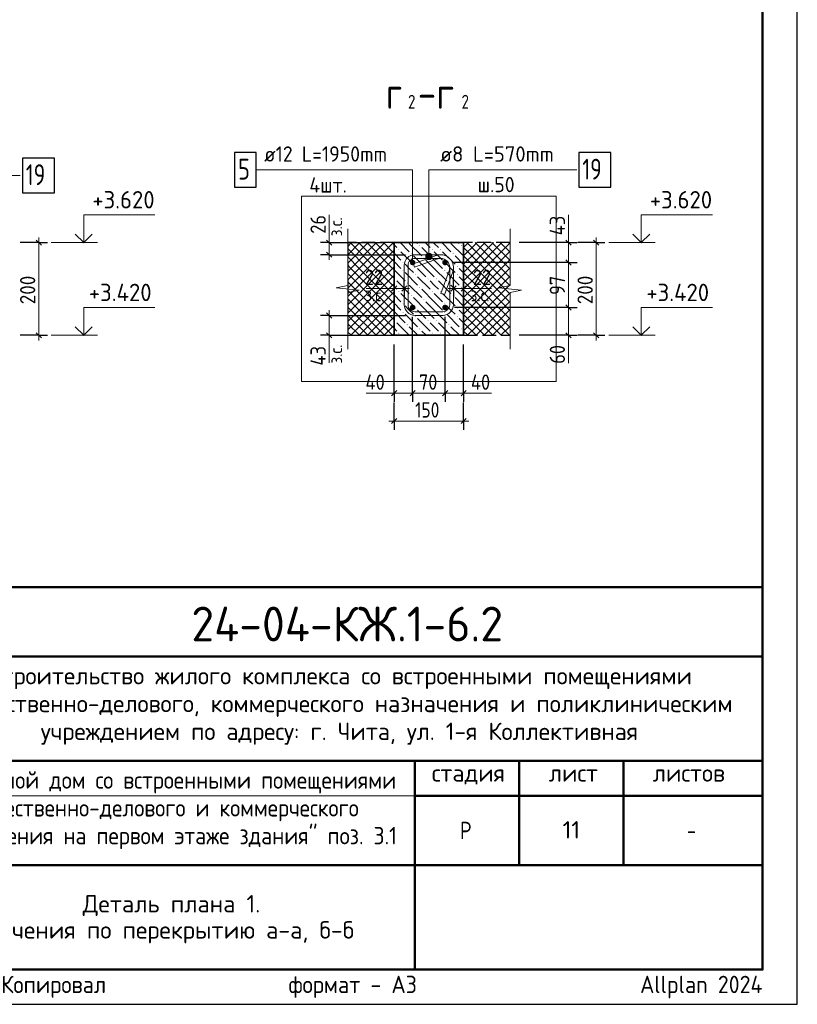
# Model space of a CAD drawing. Header units: millimetres. Extents: x 0 to 42000, y 0 to 29700.
# Tile 53 of 64: x 30816 to 42000, y 0 to 14160. Entities that reach past the tile are written whole.
import ezdxf

# ---------------------------------------------------------------- set-up
doc = ezdxf.new("R2010")
doc.units = ezdxf.units.MM
doc.linetypes.add('______2', pattern=[270, 200, -70])
for name, color, linetype, lineweight in [('Standard', 7, 'Continuous', 25), ('ЖБ Перекрытие верхний уровень', 7, 'Continuous', 18), ('Надписи', 7, 'Continuous', 25), ('Размерная линия_ общее', 7, 'Continuous', 13), ('Ребро вкладыша арматура S1', 7, 'Continuous', 25), ('Ребро вкладыша арматура поперечная AW', 52, 'Continuous', 25)]:
    doc.layers.add(name, color=color, linetype=linetype, lineweight=lineweight)
doc.layers.add('Утеплитель перекрытие', color=7, linetype='Continuous', true_color=0xa0a0a0)
doc.styles.add('ISOCPEUR', font='txt')

msp = doc.modelspace()

# ---------------------------------------------------------------- hatches: boundary and pattern name
at = {"layer": 'Standard', "linetype": 'Continuous', "lineweight": 13, "transparency": 33554687}
for points in [[(36656, 10755), (36746, 10755), (36740, 10777)], [(36656, 10755), (36740, 10777), (36662, 10777)], [(36662, 10777), (36740, 10777), (36724, 10793)], [(36662, 10777), (36724, 10793), (36679, 10793)], [(36679, 10793), (36724, 10793), (36701, 10800)], [(36662, 10732), (36746, 10755), (36656, 10755)], [(36662, 10732), (36740, 10732), (36746, 10755)], [(36679, 10716), (36740, 10732), (36662, 10732)], [(36679, 10716), (36724, 10716), (36740, 10732)], [(36724, 10716), (36679, 10716), (36701, 10710)]]:
    msp.add_hatch(color=7, dxfattribs=at).paths.add_polyline_path(points)
at = {"layer": 'ЖБ Перекрытие верхний уровень', "linetype": 'Continuous', "lineweight": 18, "transparency": 33554687}
for points in [[(36563, 10913), (36569, 10920), (36576, 10913), (36569, 10907)], [(37163, 10913), (37169, 10920), (37176, 10913), (37169, 10907)], [(36263, 10853), (36269, 10860), (36276, 10853), (36269, 10847)], [(36443, 10793), (36449, 10800), (36456, 10793), (36449, 10787)], [(36743, 10853), (36749, 10860), (36756, 10853), (36749, 10847)], [(36863, 10853), (36869, 10860), (36876, 10853), (36869, 10847)], [(37043, 10793), (37049, 10800), (37056, 10793), (37049, 10787)], [(36323, 10673), (36329, 10680), (36336, 10673), (36329, 10667)], [(36623, 10733), (36629, 10740), (36636, 10733), (36629, 10727)], [(36923, 10673), (36929, 10680), (36936, 10673), (36929, 10667)], [(36323, 10553), (36329, 10560), (36336, 10553), (36329, 10547)], [(36503, 10613), (36509, 10620), (36516, 10613), (36509, 10607)], [(36503, 10493), (36509, 10500), (36516, 10493), (36509, 10487)], [(36923, 10553), (36929, 10560), (36936, 10553), (36929, 10547)], [(37103, 10613), (37109, 10620), (37116, 10613), (37109, 10607)], [(37103, 10493), (37109, 10500), (37116, 10493), (37109, 10487)], [(36203, 10433), (36209, 10440), (36216, 10433), (36209, 10427)], [(36383, 10373), (36389, 10380), (36396, 10373), (36389, 10367)], [(36683, 10433), (36689, 10440), (36696, 10433), (36689, 10427)], [(36803, 10433), (36809, 10440), (36816, 10433), (36809, 10427)], [(36983, 10373), (36989, 10380), (36996, 10373), (36989, 10367)], [(36263, 10253), (36269, 10260), (36276, 10253), (36269, 10247)], [(36443, 10193), (36449, 10200), (36456, 10193), (36449, 10187)], [(36563, 10313), (36569, 10320), (36576, 10313), (36569, 10307)], [(36743, 10253), (36749, 10260), (36756, 10253), (36749, 10247)], [(36863, 10253), (36869, 10260), (36876, 10253), (36869, 10247)], [(37043, 10193), (37049, 10200), (37056, 10193), (37049, 10187)], [(37163, 10313), (37169, 10320), (37176, 10313), (37169, 10307)], [(36323, 10073), (36329, 10080), (36336, 10073), (36329, 10067)], [(36623, 10133), (36629, 10140), (36636, 10133), (36629, 10127)], [(36923, 10073), (36929, 10080), (36936, 10073), (36929, 10067)], [(36323, 9953), (36329, 9960), (36336, 9953), (36329, 9947)], [(36503, 10013), (36509, 10020), (36516, 10013), (36509, 10007)], [(36923, 9953), (36929, 9960), (36936, 9953), (36929, 9947)], [(37103, 10013), (37109, 10020), (37116, 10013), (37109, 10007)], [(36203, 9833), (36209, 9840), (36216, 9833), (36209, 9827)], [(36383, 9773), (36389, 9780), (36396, 9773), (36389, 9767)], [(36503, 9893), (36509, 9900), (36516, 9893), (36509, 9887)], [(36683, 9833), (36689, 9840), (36696, 9833), (36689, 9827)], [(36803, 9833), (36809, 9840), (36816, 9833), (36809, 9827)], [(36983, 9773), (36989, 9780), (36996, 9773), (36989, 9767)], [(37103, 9893), (37109, 9900), (37116, 9893), (37109, 9887)], [(36263, 9653), (36269, 9660), (36276, 9653), (36269, 9647)], [(36563, 9713), (36569, 9720), (36576, 9713), (36569, 9707)], [(36743, 9653), (36749, 9660), (36756, 9653), (36749, 9647)], [(36863, 9653), (36869, 9660), (36876, 9653), (36869, 9647)], [(37163, 9713), (37169, 9720), (37176, 9713), (37169, 9707)]]:
    msp.add_hatch(color=7, dxfattribs=at).paths.add_polyline_path(points, flags=16)
at = {"layer": 'Ребро вкладыша арматура S1', "linetype": 'Continuous', "lineweight": 25, "transparency": 33554687}
for points in [[(36508, 10668), (36505, 10683), (36496, 10696), (36483, 10705), (36468, 10708), (36452, 10705), (36439, 10696), (36431, 10683), (36428, 10668), (36431, 10653), (36439, 10640), (36452, 10631), (36468, 10628), (36483, 10631), (36496, 10640), (36505, 10653)], [(36974, 10668), (36971, 10683), (36963, 10696), (36950, 10705), (36934, 10708), (36919, 10705), (36906, 10696), (36897, 10683), (36894, 10668), (36897, 10653), (36906, 10640), (36919, 10631), (36934, 10628), (36950, 10631), (36963, 10640), (36971, 10653)], [(36508, 10021), (36505, 10037), (36496, 10050), (36483, 10058), (36468, 10061), (36452, 10058), (36439, 10050), (36431, 10037), (36428, 10021), (36431, 10006), (36439, 9993), (36452, 9984), (36468, 9981), (36483, 9984), (36496, 9993), (36505, 10006)], [(36974, 10021), (36971, 10037), (36963, 10050), (36950, 10058), (36934, 10061), (36919, 10058), (36906, 10050), (36897, 10037), (36894, 10021), (36897, 10006), (36906, 9993), (36919, 9984), (36934, 9981), (36950, 9984), (36963, 9993), (36971, 10006)]]:
    msp.add_hatch(color=7, dxfattribs=at).paths.add_polyline_path(points)

# ---------------------------------------------------------------- linework, layer by layer
at = {"layer": 'Standard', "color": 7, "linetype": 'Continuous', "lineweight": 13, "transparency": 33554687}
for p, q in [((35268, 10955), (35268, 11352)), ((38709, 11355), (38709, 10955)), ((35534, 11155), (35534, 10340)), ((37868, 11155), (37868, 10340)), ((31937, 10955), (31271, 10955)), ((39956, 10955), (39289, 10955)), ((36701, 10800), (36701, 10800)), ((36656, 10755), (36656, 10755)), ((36701, 10710), (36701, 10710)), ((36746, 10755), (36746, 10755)), ((35534, 10340), (35368, 10305)), ((37868, 10340), (37701, 10305)), ((35368, 10305), (35701, 10271)), ((35701, 10271), (35534, 10236)), ((35534, 10236), (35534, 9421)), ((36201, 10295), (35801, 10295)), ((37201, 10295), (37601, 10295)), ((37701, 10305), (38034, 10271)), ((38034, 10271), (37868, 10236)), ((37868, 10236), (37868, 9421)), ((31937, 9621), (31271, 9621)), ((35268, 9621), (35268, 9224)), ((38709, 9621), (38709, 9221)), ((39956, 9621), (39289, 9621)), ((35534, 9421), (35534, 9421)), ((37868, 9421), (37868, 9421)), ((35801, 8788), (36201, 8788)), ((37201, 8788), (37601, 8788))]:
    msp.add_line(p, q, dxfattribs=at)
at = {"layer": 'Standard', "color": 7, "linetype": 'Continuous', "lineweight": 35, "transparency": 33554687}
for p, q in [((36201, 10955), (36201, 9621)), ((37201, 10955), (37201, 9621))]:
    msp.add_line(p, q, dxfattribs=at)
at = {"layer": 'Standard', "color": 7, "linetype": 'Continuous', "lineweight": 50, "transparency": 33554687}
for p, q in [((23000, 6000), (41500, 6000)), ((29500, 5000), (41500, 5000)), ((29500, 3500), (41500, 3500)), ((36500, 2000), (36500, 3500)), ((38000, 2000), (38000, 3500)), ((39500, 2000), (39500, 3500)), ((36500, 3000), (41500, 3000)), ((29500, 2000), (41500, 2000)), ((36500, 500), (36500, 2000)), ((36500, 500), (36500, 2000))]:
    msp.add_line(p, q, dxfattribs=at)
at = {"layer": 'Standard', "color": 7, "linetype": 'Continuous', "lineweight": 25, "transparency": 33554687}
for p, q in [((41500, 500), (41500, 6000)), ((23000, 500), (41500, 500)), ((23000, 500), (41500, 500)), ((23000, 500), (41500, 500))]:
    msp.add_line(p, q, dxfattribs=at)
msp.add_lwpolyline([(0, 0), (42000, 0), (42000, 29700), (0, 29700), (0, 0)], close=True, dxfattribs=at)
at = {"layer": 'Standard', "color": 7, "linetype": 'Continuous', "lineweight": 50, "transparency": 33554687}
msp.add_lwpolyline([(2000, 29200), (41500, 29200), (41500, 500), (2000, 500), (2000, 29200)], close=True, dxfattribs=at)
at = {"layer": 'Standard', "color": 7, "linetype": 'Continuous', "lineweight": 13, "transparency": 33554687}
for points in [[(41500, 29200), (2000, 29200), (2000, 3000), (41500, 3000), (41500, 29200)], [(28752, 10675), (28752, 11921), (30825, 11921)], [(36468, 10668), (36468, 12001), (34217, 12001)], [(36701, 10755), (36701, 12001), (38828, 12001)], [(31737, 10955), (31737, 11355), (32761, 11355)], [(39756, 10955), (39756, 11355), (40779, 11355)], [(31737, 9621), (31737, 10021), (32761, 10021)], [(39756, 9621), (39756, 10021), (40779, 10021)]]:
    msp.add_lwpolyline(points, dxfattribs=at)
at = {"layer": 'Standard', "color": 254, "linetype": 'Continuous', "lineweight": 18, "true_color": 0xc4c4ff, "transparency": 33554687}
msp.add_lwpolyline([(34868, 8955), (38534, 8955), (38534, 11621), (34868, 11621), (34868, 8955)], dxfattribs=at)
at = {"layer": 'Standard', "color": 7, "linetype": 'Continuous', "lineweight": 35, "transparency": 33554687}
for points in [[(31616, 11076), (31737, 10955), (31858, 11076)], [(39635, 11076), (39756, 10955), (39877, 11076)], [(31616, 9742), (31737, 9621), (31858, 9742)], [(39635, 9742), (39756, 9621), (39877, 9742)]]:
    msp.add_lwpolyline(points, dxfattribs=at)
at = {"layer": 'Standard', "color": 7, "linetype": 'Continuous', "lineweight": 25, "transparency": 33554687}
msp.add_lwpolyline([(41500, 6000), (23000, 6000), (23000, 500), (41500, 500), (41500, 6000)], dxfattribs=at)
at = {"layer": 'Standard', "color": 7, "linetype": 'Continuous', "lineweight": 13, "transparency": 33554687}
msp.add_circle((36701, 10755), 45, dxfattribs=at)
at = {"layer": 'ЖБ Перекрытие верхний уровень', "color": 7, "linetype": 'Continuous', "lineweight": 35, "transparency": 33554687}
for p, q in [((37201, 10955), (36201, 10955)), ((36201, 9621), (37201, 9621))]:
    msp.add_line(p, q, dxfattribs=at)
at = {"layer": 'ЖБ Перекрытие верхний уровень', "color": 9, "linetype": 'Continuous', "lineweight": 18, "true_color": 0xc7c7c7, "transparency": 33554687}
for p, q in [((36239, 10883), (36201, 10922)), ((36288, 10955), (36419, 10823)), ((36419, 10943), (36599, 10763)), ((36528, 10955), (36539, 10943)), ((36648, 10955), (36719, 10883)), ((36779, 10943), (36768, 10955)), ((36839, 10883), (36779, 10943)), ((36888, 10955), (37019, 10823)), ((37019, 10943), (37199, 10763)), ((37128, 10955), (37139, 10943)), ((36201, 10802), (36299, 10703)), ((36299, 10823), (36479, 10643)), ((36659, 10583), (36479, 10763)), ((36779, 10703), (36599, 10883)), ((36779, 10823), (36899, 10703)), ((36899, 10823), (37079, 10643)), ((37201, 10642), (37079, 10763)), ((37201, 10882), (37199, 10883)), ((36201, 10682), (36299, 10583)), ((36419, 10583), (36359, 10643)), ((36659, 10703), (36779, 10583)), ((36779, 10703), (36899, 10583)), ((37019, 10583), (36959, 10643)), ((36201, 10562), (36359, 10403)), ((36359, 10523), (36539, 10343)), ((36479, 10523), (36419, 10583)), ((36539, 10583), (36659, 10463)), ((36659, 10583), (36779, 10463)), ((36779, 10583), (36959, 10403)), ((36959, 10523), (37139, 10343)), ((37079, 10523), (37019, 10583)), ((37139, 10583), (37201, 10522)), ((36239, 10403), (36419, 10223)), ((36419, 10343), (36599, 10163)), ((36539, 10463), (36719, 10283)), ((36779, 10343), (36719, 10403)), ((36839, 10283), (36779, 10343)), ((36839, 10403), (37019, 10223)), ((37019, 10343), (37199, 10163)), ((37139, 10463), (37201, 10402)), ((36239, 10283), (36201, 10322)), ((36201, 10202), (36299, 10103)), ((36299, 10223), (36479, 10043)), ((36779, 10103), (36599, 10283)), ((36779, 10223), (36899, 10103)), ((36899, 10223), (37079, 10043)), ((37201, 10282), (37199, 10283)), ((36201, 10082), (36299, 9983)), ((36659, 9983), (36479, 10163)), ((36659, 10103), (36779, 9983)), ((36779, 10103), (36899, 9983)), ((37201, 10042), (37079, 10163)), ((36201, 9962), (36359, 9803)), ((36419, 9983), (36359, 10043)), ((36359, 9923), (36539, 9743)), ((36479, 9923), (36419, 9983)), ((36539, 9983), (36659, 9863)), ((36659, 9983), (36779, 9863)), ((36779, 9983), (36959, 9803)), ((37019, 9983), (36959, 10043)), ((36959, 9923), (37139, 9743)), ((37079, 9923), (37019, 9983)), ((37139, 9983), (37201, 9922)), ((36239, 9803), (36419, 9623)), ((36539, 9863), (36719, 9683)), ((36779, 9743), (36719, 9803)), ((36839, 9803), (37019, 9623)), ((37139, 9863), (37201, 9802)), ((36239, 9683), (36201, 9722)), ((36419, 9743), (36542, 9621)), ((36662, 9621), (36599, 9683)), ((36839, 9683), (36779, 9743)), ((37019, 9743), (37142, 9621)), ((37201, 9682), (37199, 9683)), ((36299, 9623), (36302, 9621)), ((36779, 9623), (36782, 9621)), ((36899, 9623), (36902, 9621))]:
    msp.add_line(p, q, dxfattribs=at)
at = {"layer": 'Размерная линия_ общее', "color": 253, "linetype": 'Continuous', "lineweight": -3, "true_color": 0xa0a0a0, "transparency": 33554687}
for p, q in [((31091, 10955), (30824, 10955)), ((31091, 10955), (30966, 10955)), ((31091, 10955), (31216, 10955)), ((35268, 10955), (35143, 10955)), ((35268, 10955), (35393, 10955)), ((35268, 10955), (36068, 10955)), ((38709, 10955), (38584, 10955)), ((38709, 10955), (38834, 10955)), ((39109, 10955), (38842, 10955)), ((39109, 10955), (38984, 10955)), ((39109, 10955), (39234, 10955)), ((35268, 10781), (35143, 10781)), ((35268, 10781), (35393, 10781)), ((35268, 10781), (36364, 10781)), ((38709, 10668), (38584, 10668)), ((38709, 10668), (38834, 10668)), ((36201, 10295), (36201, 10420)), ((36348, 10295), (36348, 10420)), ((37054, 10295), (37054, 10420)), ((37201, 10295), (37201, 10420)), ((36201, 10295), (36201, 10170)), ((36348, 10295), (36348, 10170)), ((37054, 10295), (37054, 10170)), ((37201, 10295), (37201, 10170)), ((38709, 10021), (38584, 10021)), ((38709, 10021), (38834, 10021)), ((35268, 9908), (35143, 9908)), ((35268, 9908), (35393, 9908)), ((31091, 9621), (30824, 9621)), ((31091, 9621), (30966, 9621)), ((31091, 9621), (31216, 9621)), ((35268, 9621), (35143, 9621)), ((35268, 9621), (35393, 9621)), ((38709, 9621), (38584, 9621)), ((38709, 9621), (38834, 9621)), ((39109, 9621), (38842, 9621)), ((39109, 9621), (38984, 9621)), ((39109, 9621), (39234, 9621)), ((36201, 8788), (36201, 8913)), ((36201, 8788), (36201, 8663)), ((36468, 8788), (36468, 8913)), ((36468, 8788), (36468, 8663)), ((36934, 8788), (36934, 8913)), ((36934, 8788), (36934, 8663)), ((37201, 8788), (37201, 8913)), ((37201, 8788), (37201, 8663)), ((36201, 8388), (36201, 8655)), ((37201, 8388), (37201, 8655)), ((36201, 8388), (36201, 8513)), ((37201, 8388), (37201, 8513)), ((36201, 8388), (36201, 8263)), ((37201, 8388), (37201, 8263))]:
    msp.add_line(p, q, dxfattribs=at)
at = {"layer": 'Размерная линия_ общее', "color": 7, "linetype": 'Continuous', "lineweight": 25, "transparency": 33554687}
for p, q in [((31053, 10992), (31128, 10917)), ((35305, 10917), (35230, 10992)), ((38671, 10992), (38746, 10917)), ((39071, 10992), (39146, 10917)), ((35305, 10744), (35230, 10819)), ((38671, 10705), (38746, 10630)), ((36239, 10332), (36164, 10257)), ((36385, 10332), (36310, 10257)), ((37017, 10257), (37092, 10332)), ((37164, 10257), (37239, 10332)), ((38671, 10059), (38746, 9984)), ((35230, 9945), (35305, 9870)), ((31053, 9659), (31128, 9584)), ((35230, 9659), (35305, 9584)), ((38671, 9659), (38746, 9584)), ((39071, 9659), (39146, 9584)), ((36164, 8751), (36239, 8826)), ((36430, 8751), (36505, 8826)), ((36897, 8751), (36972, 8826)), ((37164, 8751), (37239, 8826)), ((36164, 8351), (36239, 8426)), ((37164, 8351), (37239, 8426))]:
    msp.add_line(p, q, dxfattribs=at)
at = {"layer": 'Размерная линия_ общее', "color": 7, "linetype": 'Continuous', "lineweight": 13, "transparency": 33554687}
for p, q in [((31091, 10955), (31091, 11030)), ((35268, 10955), (35268, 11030)), ((35268, 10781), (35268, 10955)), ((38709, 10955), (38709, 11030)), ((38709, 10955), (38709, 10668)), ((39109, 10955), (39109, 11030)), ((35268, 10781), (35268, 10706)), ((38709, 10668), (38709, 10021)), ((36201, 10295), (36126, 10295)), ((36348, 10295), (36201, 10295)), ((36348, 10295), (36423, 10295)), ((37054, 10295), (36979, 10295)), ((37054, 10295), (37201, 10295)), ((37201, 10295), (37276, 10295)), ((35268, 9908), (35268, 9983)), ((38709, 10021), (38709, 9621)), ((35268, 9908), (35268, 9621)), ((31091, 9621), (31091, 9546)), ((35268, 9621), (35268, 9546)), ((38709, 9621), (38709, 9546)), ((39109, 9621), (39109, 9546)), ((36201, 8788), (36126, 8788)), ((36201, 8788), (36468, 8788)), ((36468, 8788), (36934, 8788)), ((36934, 8788), (37201, 8788)), ((37201, 8788), (37276, 8788)), ((36201, 8388), (36126, 8388)), ((36201, 8388), (37201, 8388)), ((37201, 8388), (37276, 8388))]:
    msp.add_line(p, q, dxfattribs=at)
for points in [[(31091, 10955), (31091, 10030), (31091, 10030), (31091, 9621)], [(39109, 10955), (39109, 10267), (39109, 10267), (39109, 9621)]]:
    msp.add_lwpolyline(points, dxfattribs=at)
at = {"layer": 'Размерная линия_ общее', "color": 253, "linetype": 'Continuous', "lineweight": -3, "true_color": 0xa0a0a0, "transparency": 33554687}
for points in [[(38709, 10955), (38692, 10955), (38692, 10955), (38692, 10955), (38692, 10955), (38001, 10955)], [(38709, 10668), (38692, 10668), (38692, 10668), (38692, 10668), (38692, 10668), (37068, 10668)], [(38709, 10021), (38692, 10021), (38692, 10021), (37068, 10021)], [(35268, 9908), (35486, 9908), (35486, 9908), (36364, 9908)], [(36468, 8788), (36468, 8805), (36468, 8805), (36468, 8805), (36468, 8805), (36468, 9888)], [(36934, 8788), (36934, 8805), (36934, 8805), (36934, 9888)], [(35268, 9621), (35397, 9621), (35397, 9621), (36068, 9621)], [(36201, 8788), (36201, 8805), (36201, 8805), (36201, 8805), (36201, 8805), (36201, 9488)], [(37201, 8788), (37201, 8805), (37201, 8805), (37201, 9488)], [(38709, 9621), (38692, 9621), (38692, 9621), (38001, 9621)]]:
    msp.add_lwpolyline(points, dxfattribs=at)
at = {"layer": 'Ребро вкладыша арматура S1', "color": 7, "linetype": 'Continuous', "lineweight": 25, "transparency": 33554687}
msp.add_lwpolyline([(33907, 11751), (34217, 11751), (34217, 12251), (33907, 12251), (33907, 11751)], dxfattribs=at)
at = {"layer": 'Ребро вкладыша арматура поперечная AW', "color": 7, "linetype": 'Continuous', "lineweight": 25, "transparency": 33554687}
for points in [[(38858, 11751), (39318, 11751), (39318, 12251), (38858, 12251), (38858, 11751)], [(30855, 11671), (31315, 11671), (31315, 12171), (30855, 12171), (30855, 11671)]]:
    msp.add_lwpolyline(points, dxfattribs=at)
at = {"layer": 'Ребро вкладыша арматура поперечная AW', "color": 19, "linetype": 'Continuous', "lineweight": 18, "true_color": 0x5a2814, "transparency": 33554687}
msp.add_lwpolyline([(36874, 10223), (36993, 10550), (36995, 10555), (36997, 10561), (36998, 10566), (36999, 10571), (37000, 10577), (37000, 10582), (37001, 10588), (37001, 10593), (37001, 10600), (36998, 10624), (36990, 10648), (36977, 10671), (36962, 10689), (36944, 10704), (36921, 10717), (36897, 10725), (36873, 10728), (36501, 10728), (36482, 10725), (36463, 10719), (36446, 10709), (36432, 10697), (36420, 10683), (36410, 10666), (36404, 10647), (36401, 10628), (36401, 10061), (36404, 10042), (36410, 10023), (36420, 10006), (36432, 9992), (36446, 9980), (36463, 9970), (36482, 9964), (36501, 9961), (36901, 9961), (36920, 9964), (36939, 9970), (36956, 9980), (36970, 9992), (36982, 10006), (36992, 10023), (36998, 10042), (37001, 10061), (37001, 10600), (36998, 10624), (36990, 10648), (36977, 10671), (36962, 10689), (36944, 10704), (36921, 10717), (36897, 10725), (36873, 10728), (36867, 10728), (36861, 10728), (36855, 10727), (36850, 10727), (36845, 10726), (36839, 10725), (36834, 10724), (36828, 10722), (36823, 10720), (36496, 10601), (36478, 10651), (36806, 10771), (36813, 10773), (36820, 10775), (36828, 10777), (36835, 10778), (36843, 10780), (36851, 10780), (36858, 10781), (36866, 10781), (36876, 10781), (36909, 10777), (36943, 10766), (36974, 10748), (37000, 10727), (37021, 10701), (37039, 10670), (37050, 10636), (37054, 10603), (37054, 10058), (37051, 10030), (37041, 10002), (37026, 9976), (37008, 9954), (36987, 9936), (36960, 9921), (36932, 9912), (36905, 9908), (36497, 9908), (36470, 9912), (36442, 9921), (36415, 9936), (36394, 9954), (36376, 9976), (36361, 10002), (36351, 10030), (36348, 10058), (36348, 10631), (36351, 10659), (36361, 10687), (36376, 10714), (36394, 10735), (36415, 10753), (36442, 10768), (36470, 10777), (36497, 10781), (36876, 10781), (36909, 10777), (36943, 10766), (36974, 10748), (37000, 10727), (37021, 10701), (37039, 10670), (37050, 10636), (37054, 10603), (37054, 10593), (37054, 10585), (37054, 10577), (37053, 10570), (37052, 10562), (37050, 10555), (37048, 10547), (37046, 10540), (37044, 10533), (36925, 10205), (36874, 10223)], dxfattribs=at)
at = {"layer": 'Утеплитель перекрытие', "color": 252, "linetype": 'Continuous', "lineweight": 18, "true_color": 0x8f8f8f, "transparency": 33554687}
for p, q in [((35534, 10899), (35590, 10955)), ((35534, 10779), (35710, 10955)), ((35534, 10659), (35830, 10955)), ((35568, 10955), (35939, 10583)), ((35579, 10583), (35950, 10955)), ((35688, 10955), (36059, 10583)), ((35699, 10583), (36070, 10955)), ((35808, 10955), (36179, 10583)), ((35819, 10583), (36179, 10943)), ((35928, 10955), (36179, 10703)), ((36048, 10955), (36179, 10823)), ((36168, 10955), (36179, 10943)), ((36179, 10943), (36190, 10955)), ((36179, 10943), (36201, 10922)), ((37201, 10885), (37270, 10955)), ((37201, 10765), (37379, 10943)), ((37248, 10955), (37379, 10823)), ((37368, 10955), (37379, 10943)), ((37379, 10943), (37390, 10955)), ((37379, 10823), (37510, 10955)), ((37379, 10703), (37630, 10955)), ((37379, 10583), (37750, 10955)), ((37379, 10943), (37739, 10583)), ((37488, 10955), (37859, 10583)), ((37499, 10583), (37868, 10952)), ((37608, 10955), (37868, 10695)), ((37728, 10955), (37868, 10815)), ((37848, 10955), (37868, 10935)), ((35534, 10868), (35819, 10583)), ((35939, 10583), (36179, 10823)), ((36179, 10823), (36201, 10845)), ((36179, 10823), (36201, 10802)), ((37201, 10882), (37379, 10703)), ((37201, 10645), (37379, 10823)), ((37379, 10823), (37619, 10583)), ((37619, 10583), (37868, 10832)), ((35534, 10748), (35699, 10583)), ((35534, 10628), (35579, 10583)), ((36059, 10583), (36179, 10703)), ((36179, 10703), (36201, 10725)), ((36179, 10703), (36201, 10682)), ((37201, 10762), (37379, 10583)), ((37201, 10642), (37259, 10583)), ((37259, 10583), (37379, 10703)), ((37379, 10703), (37499, 10583)), ((37739, 10583), (37868, 10712)), ((35534, 10539), (35579, 10583)), ((35534, 10419), (35699, 10583)), ((35534, 10299), (35819, 10583)), ((35534, 10179), (35939, 10583)), ((35534, 10059), (36059, 10583)), ((35534, 9939), (36179, 10583)), ((35534, 10508), (36179, 9863)), ((35579, 10583), (36179, 9983)), ((35699, 10583), (36179, 10103)), ((35819, 10583), (36179, 10223)), ((35939, 10583), (36179, 10343)), ((36059, 10583), (36179, 10463)), ((36179, 10583), (36201, 10605)), ((36179, 10583), (36201, 10562)), ((36179, 10463), (36201, 10485)), ((37201, 10525), (37259, 10583)), ((37201, 10405), (37379, 10583)), ((37201, 10522), (37379, 10343)), ((37259, 10583), (37379, 10463)), ((37379, 10463), (37499, 10583)), ((37379, 10343), (37619, 10583)), ((37379, 10223), (37739, 10583)), ((37379, 10103), (37859, 10583)), ((37379, 10583), (37868, 10095)), ((37499, 10583), (37868, 10215)), ((37619, 10583), (37868, 10335)), ((37739, 10583), (37868, 10455)), ((37859, 10583), (37868, 10592)), ((37859, 10583), (37868, 10575)), ((35534, 9819), (36179, 10463)), ((35534, 10388), (36179, 9743)), ((35534, 9699), (36179, 10343)), ((36179, 10463), (36201, 10442)), ((36179, 10343), (36201, 10365)), ((36179, 10343), (36201, 10322)), ((37201, 10285), (37379, 10463)), ((37201, 10402), (37379, 10223)), ((37201, 10165), (37379, 10343)), ((37379, 9983), (37868, 10472)), ((37379, 10463), (37868, 9975)), ((37379, 9863), (37868, 10352)), ((37379, 10343), (37868, 9855)), ((35534, 10268), (36179, 9623)), ((35577, 9621), (36179, 10223)), ((36179, 10223), (36201, 10245)), ((36179, 10223), (36201, 10202)), ((37201, 10282), (37379, 10103)), ((37201, 10045), (37379, 10223)), ((37379, 9743), (37868, 10232)), ((37379, 10223), (37868, 9735)), ((35534, 10148), (36062, 9621)), ((35697, 9621), (36179, 10103)), ((36179, 10103), (36201, 10125)), ((36179, 10103), (36201, 10082)), ((37201, 10162), (37379, 9983)), ((37201, 9925), (37379, 10103)), ((37379, 9623), (37868, 10112)), ((37379, 10103), (37862, 9621)), ((35534, 10028), (35942, 9621)), ((35817, 9621), (36179, 9983)), ((36179, 9983), (36201, 10005)), ((36179, 9983), (36201, 9962)), ((37201, 10042), (37379, 9863)), ((37201, 9805), (37379, 9983)), ((37201, 9922), (37379, 9743)), ((37379, 9983), (37742, 9621)), ((37497, 9621), (37868, 9992)), ((35534, 9908), (35822, 9621)), ((35534, 9788), (35702, 9621)), ((35937, 9621), (36179, 9863)), ((36179, 9863), (36201, 9885)), ((36179, 9863), (36201, 9842)), ((37201, 9685), (37379, 9863)), ((37201, 9802), (37379, 9623)), ((37379, 9863), (37622, 9621)), ((37617, 9621), (37868, 9872)), ((35534, 9668), (35582, 9621)), ((36057, 9621), (36179, 9743)), ((36179, 9743), (36201, 9765)), ((36179, 9743), (36201, 9722)), ((36179, 9623), (36201, 9645)), ((37201, 9682), (37262, 9621)), ((37257, 9621), (37379, 9743)), ((37379, 9743), (37502, 9621)), ((37737, 9621), (37868, 9752)), ((37857, 9621), (37868, 9632)), ((36177, 9621), (36179, 9623)), ((36179, 9623), (36182, 9621)), ((37377, 9621), (37379, 9623)), ((37379, 9623), (37382, 9621))]:
    msp.add_line(p, q, dxfattribs=at)
at = {"layer": 'Утеплитель перекрытие', "color": 253, "linetype": '______2', "lineweight": -3, "true_color": 0xa0a0a0, "transparency": 33554687}
for p, q in [((35534, 10955), (35534, 9621)), ((36201, 10955), (35534, 10955)), ((37868, 10955), (37201, 10955)), ((35534, 9621), (36201, 9621)), ((37201, 9621), (37868, 9621))]:
    msp.add_line(p, q, dxfattribs=at)

# ---------------------------------------------------------------- texts
at = {"color": 7, "linetype": 'Continuous', "lineweight": 25, "transparency": 33554687, "insert": (34982, 11674), "char_height": 220, "width": 740.62, "attachment_point": 7, "style": 'ISOCPEUR'}
msp.add_mtext('\\W0.94;4шт.', dxfattribs=at)
at = {"layer": 'Standard', "color": 7, "linetype": 'Continuous', "lineweight": 50, "transparency": 33554687, "attachment_point": 7, "style": 'ISOCPEUR'}
for s, insert, char_height, width in [('\\W0.78;г', (36086, 12880), 450, 489.6), ('\\W0.87;-г', (36541, 12880), 450, 826.22), ('\\W0.78;2', (36401, 12880), 200, 217.61), ('\\W0.78;2', (37171, 12880), 200, 217.6), ('\\W0.96;24-04-КЖ.1-6.2', (33285, 5218), 500, 4936.77)]:
    msp.add_mtext(s, dxfattribs=dict(at, insert=insert, char_height=char_height, width=width))
at = {"layer": 'Standard', "color": 7, "linetype": 'Continuous', "lineweight": 25, "transparency": 33554687, "char_height": 250, "attachment_point": 7, "style": 'ISOCPEUR'}
for s, insert, width in [('\\W0.95;+3.620', (31861, 11446), 1067.86), ('\\W0.95;+3.620', (39879, 11446), 1067.86), ('\\W0.95;+3.420', (31811, 10113), 1093.07), ('\\W0.95;+3.420', (39829, 10113), 1093.07), ('\\W0.99;Строительство жилого комплекса со встроенными помещениями', (30388, 4533), 10343.94), ('\\W0.99;общественно-делового, коммерческого назначения и поликлиническим', (29912, 4133), 11292.27), ('\\W0.99;учреждением по адресу: г. Чита, ул. 1-я Коллективная', (31119, 3733), 8881.18), ('\\W0.90;"Жилой дом со встроенными помещениями', (29989, 3033), 6132.51), ('\\W0.90;общественно-делового и коммерческого', (30102, 2633), 5904.55), ('\\W0.99;стадия    лист     листов', (36743, 3162), 4372.59), ('\\W0.90;назначения на первом этаже здания" поз. 3.1', (29676, 2233), 6756.08), ('\\W0.80;Р', (37150, 2375), 299.86), ('\\W0.78;-', (40412, 2375), 272.01)]:
    msp.add_mtext(s, dxfattribs=dict(at, insert=insert, width=width))
at = {"layer": 'Standard', "color": 7, "linetype": 'Continuous', "lineweight": 25, "transparency": 33554687, "insert": (33000, 1571), "char_height": 250, "width": 5316.88, "attachment_point": 2, "line_spacing_factor": 0.903614}
msp.add_mtext('\\A1;{\\fISOCPEUR|i0|b0;\\H250.000000;\\W1.000000;\\C7;Деталь плана 1.}\\P{\\fISOCPEUR|i0|b0;\\H250.000000;\\W1.000000;\\C7;Сечения по перекрытию а-а, б-б}\\P', dxfattribs=at)
at = {"layer": 'Standard', "color": 8, "linetype": 'Continuous', "lineweight": 13, "transparency": 33554687, "insert": (41500, 248), "char_height": 250, "width": 11749.46, "attachment_point": 6, "style": 'ISOCPEUR'}
msp.add_mtext('\\A1;{\\fISOCPEUR|i0|b0;\\H250.000000;\\W1.000000;\\C8;Копировал                  формат - А3                      Allplan 2024}\\P', dxfattribs=at)
at = {"layer": 'Надписи', "color": 7, "linetype": 'Continuous', "lineweight": 13, "transparency": 33554687, "insert": (38750, 2510), "char_height": 250, "width": 328.12, "attachment_point": 5, "style": 'ISOCPEUR'}
msp.add_mtext('\\A1;{\\fISOCPEUR|i0|b0;\\H250.000000;\\W1.000000;\\C7;11}\\P', dxfattribs=at)
at = {"layer": 'Размерная линия_ общее', "color": 7, "linetype": 'Continuous', "lineweight": 25, "transparency": 33554687, "char_height": 220, "attachment_point": 7, "rotation": 90, "style": 'ISOCPEUR'}
for s, insert, width in [('\\W0.87;26', (35218, 11082), 403.92), ('\\W0.88;43', (38659, 11059), 426.8), ('\\W0.91;200', (31041, 10068), 562), ('\\W0.87;97', (38659, 10202), 403.92), ('\\W0.91;200', (39059, 10068), 562), ('\\W0.87;60', (38659, 9212), 403.93), ('\\W0.88;43', (35218, 9186), 426.8)]:
    msp.add_mtext(s, dxfattribs=dict(at, insert=insert, width=width))
at = {"layer": 'Размерная линия_ общее', "color": 7, "linetype": 'Continuous', "lineweight": 18, "transparency": 33554687, "char_height": 180, "attachment_point": 7, "rotation": 90, "style": 'ISOCPEUR'}
for insert, width in [((35454, 11046), 413.96), ((35454, 9215), 413.95)]:
    msp.add_mtext('\\W0.90;з.с.', dxfattribs=dict(at, insert=insert, width=width))
at = {"layer": 'Размерная линия_ общее', "color": 7, "linetype": 'Continuous', "lineweight": 25, "transparency": 33554687, "char_height": 220, "attachment_point": 7, "style": 'ISOCPEUR'}
for s, insert, width in [('\\W0.87;22', (35781, 10345), 403.94), ('\\W0.87;22', (37335, 10345), 403.92), ('\\W0.88;40', (35789, 8838), 426.78), ('\\W0.87;70', (36558, 8838), 403.93), ('\\W0.88;40', (37305, 8838), 426.79), ('\\W0.83;150', (36503, 8438), 508.57)]:
    msp.add_mtext(s, dxfattribs=dict(at, insert=insert, width=width))
at = {"layer": 'Размерная линия_ общее', "color": 7, "linetype": 'Continuous', "lineweight": 18, "transparency": 33554687, "char_height": 180, "width": 413.95, "attachment_point": 7, "style": 'ISOCPEUR'}
for insert in [(35785, 10110), (37302, 10110)]:
    msp.add_mtext('\\W0.90;з.с.', dxfattribs=dict(at, insert=insert))
at = {"layer": 'Ребро вкладыша арматура S1', "color": 7, "linetype": 'Continuous', "lineweight": 13, "transparency": 33554687, "attachment_point": 7, "style": 'ISOCPEUR'}
for s, insert, char_height, width in [('\\W0.94;ø12 L=1950mm ', (34332, 12119), 220, 2104.38), ('\\W0.78;5', (33957, 11861), 300, 326.41)]:
    msp.add_mtext(s, dxfattribs=dict(at, insert=insert, char_height=char_height, width=width))
at = {"layer": 'Ребро вкладыша арматура поперечная AW', "color": 7, "linetype": 'Continuous', "lineweight": 13, "transparency": 33554687, "attachment_point": 7, "style": 'ISOCPEUR'}
for s, insert, char_height, width in [('\\W0.98;ø8 L=570mm ', (36863, 12119), 220, 1888.53), ('\\W0.75;19', (30905, 11781), 300, 472.28), ('\\W0.75;19', (38908, 11861), 300, 472.28), ('\\W0.94;ш.50 ', (37402, 11679), 220, 807.15)]:
    msp.add_mtext(s, dxfattribs=dict(at, insert=insert, char_height=char_height, width=width))

doc.saveas('drawing.dxf')
